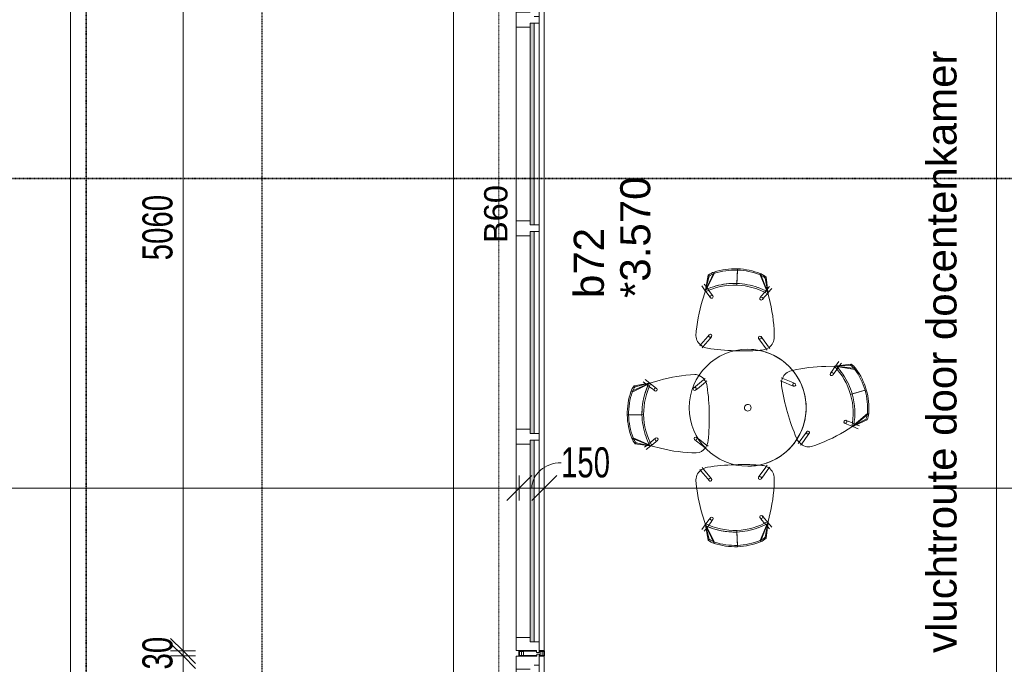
# Model space of a CAD drawing. Header units: millimetres. Extents: x -80560 to 110805, y -11020 to 52719.
# Tile 103 of 145: x 65843 to 71740, y 26290 to 30148. Entities that reach past the tile are written whole.
import ezdxf

# ---------------------------------------------------------------- set-up
doc = ezdxf.new("R2010")
doc.units = ezdxf.units.MM
for name, pattern in [('CENTER2', [20, 8, -4, 4, -4]), ('DASHDOT2', [8, 4, -2, 0, -2]), ('DASHED2-1', [3, 2, -1])]:
    doc.linetypes.add(name, pattern=pattern)
for name, color, linetype, lineweight in [('A-ANNO-DIMS', 211, 'Continuous', 9), ('A-ANNO-DIMS-100', 211, 'Continuous', 9), ('A-ANNO-NOTE', 131, 'Continuous', 18), ('A-DETL-GENF', 92, 'Continuous', 18), ('A-DOOR', 31, 'Continuous', 18), ('A-FLOR-OVHD', 1, 'DASHED2-1', 18), ('A-GLAZ', 151, 'Continuous', 18), ('A-GLAZ-IDEN', 152, 'Continuous', 18), ('A-WALL', 113, 'Continuous', 35), ('A-WALL-PATT', 111, 'Continuous', 35), ('G-ANNO-SYMB', 111, 'Continuous', 9), ('G-ANNO-TEXT', 231, 'Continuous', 9), ('I-FURN', 30, 'Continuous', 18), ('I-WALL', 2, 'Continuous', 18), ('S-GRID', 1, 'Continuous', 9)]:
    doc.layers.add(name, color=color, linetype=linetype, lineweight=lineweight)
doc.styles.add('Arial', font='arial.ttf', dxfattribs={"height": 180})
doc.styles.add('Arial_1', font='arial.ttf', dxfattribs={"height": 140})
doc.styles.add('Arial_5', font='arial.ttf', dxfattribs={"width": 0.7, "height": 180})
doc.dimstyles.new('n3o_1_8', dxfattribs={"dimscale": 304.8, "dimtxt": 183.646692, "dimasz": 0.492126, "dimexe": 0.246063, "dimexo": 0.0625, "dimgap": 0.032808, "dimtad": 1, "dimdec": 0, "dimdsep": 46, "dimtxsty": 'Arial_5', "dimblk1": 'OBLIQUE', "dimblk2": 'OBLIQUE', "dimsah": 1, "dimcen": 0.09, "dimdle": 0.246063, "dimazin": 0, "dimtfac": 1, "dimtdec": 4, "dimtix": 1, "dimtmove": 0, "dimatfit": 3, "dimfxl": 0.246063, "dimfxlon": 1, "dimtvp": 1, "dimtolj": 1, "dimtzin": 0, "dimarcsym": 2})
doc.dimstyles.new('n3o_1_8_1', dxfattribs={"dimscale": 304.8, "dimtxt": 183.646692, "dimasz": 0.492126, "dimexe": 0.246063, "dimexo": 0.0625, "dimgap": 0.032808, "dimtad": 1, "dimdec": 0, "dimdsep": 46, "dimtxsty": 'Arial_5', "dimblk1": 'OBLIQUE', "dimblk2": 'OBLIQUE', "dimsah": 1, "dimcen": 0.09, "dimdle": 0.246063, "dimazin": 0, "dimtfac": 1, "dimtdec": 4, "dimtix": 1, "dimtmove": 1, "dimatfit": 3, "dimfxl": 0.246063, "dimfxlon": 1, "dimtvp": 1, "dimtolj": 1, "dimtzin": 0, "dimarcsym": 2})
doc.dimstyles.new('n3o_1_8_3', dxfattribs={"dimscale": 304.8, "dimtxt": 183.646692, "dimasz": 0.492126, "dimexe": 0.246063, "dimexo": 0.0625, "dimgap": 0.032808, "dimtad": 1, "dimdec": 0, "dimdsep": 46, "dimtxsty": 'Arial_5', "dimblk1": 'OBLIQUE', "dimblk2": 'OBLIQUE', "dimsah": 1, "dimcen": 0.09, "dimdle": 0.246063, "dimazin": 0, "dimtfac": 1, "dimtdec": 4, "dimtix": 1, "dimtmove": 0, "dimatfit": 3, "dimfxl": 0.246063, "dimfxlon": 1, "dimtvp": 1, "dimtolj": 1, "dimtzin": 0, "dimarcsym": 2})
pattern_1 = [(3e-13, (68834.82, 30217.397), (-2e-13, 50), [])]

# ---------------------------------------------------------------- blocks, each defined once
blk = doc.blocks.new('32_n3o_raam_h1xb4 - 90x139_25_M_1740x5080-33465252-DO_03 derde verdieping')
at = {"layer": 'A-GLAZ'}
for p, q in [((-2540, 45), (-2540, 28)), ((-2475, 45), (-2540, 45)), ((-2540, 28), (-2528, 28)), ((-2528, 28), (-2528, -94)), ((-2475, 15), (-2475, 45)), ((-2475, 45), (-1268, 45)), ((-1228, 45), (-1268, 45)), ((-1268, 45), (-1268, 15)), ((-1228, 15), (-1228, 45)), ((-1228, 45), (-20, 45)), ((20, 45), (-20, 45)), ((-20, 45), (-20, 15)), ((20, 15), (20, 45)), ((20, 45), (1228, 45)), ((1268, 45), (1228, 45)), ((1228, 45), (1228, 15)), ((1268, 15), (1268, 45)), ((1268, 45), (2475, 45)), ((2540, 45), (2475, 45)), ((2475, 45), (2475, 15)), ((2528, -94), (2528, 28)), ((2528, 28), (2540, 28)), ((2540, 28), (2540, 45)), ((-2450, -94), (-2450, -9)), ((-1293, -9), (-1293, -94)), ((-1203, -94), (-1203, -9)), ((-45, -9), (-45, -94)), ((45, -94), (45, -9)), ((1203, -9), (1203, -94)), ((1293, -94), (1293, -9)), ((2450, -9), (2450, -94)), ((-2528, -94), (-2450, -94)), ((-1293, -94), (-2450, -94)), ((-1293, -94), (-1203, -94)), ((-45, -94), (-1203, -94)), ((-45, -94), (45, -94)), ((1203, -94), (45, -94)), ((1203, -94), (1293, -94)), ((2450, -94), (1293, -94)), ((2450, -94), (2528, -94))]:
    blk.add_line(p, q, dxfattribs=at)
blk = doc.blocks.new('30_n3o_raam_vast - 24mm_60min-33018468-DO_03 derde verdieping')
at = {"layer": 'A-DOOR'}
blk.add_hatch(color=256, dxfattribs=at).paths.add_polyline_path([(-1208, 24), (-1208, 0), (0, 0), (0, 24), (-875.4, 24)], flags=0)
for p, q in [((0, 24), (-1208, 24)), ((-1208, 24), (-1208, 0)), ((-1208, 0), (0, 0)), ((0, 0), (0, 24))]:
    blk.add_line(p, q, dxfattribs=at)
blk = doc.blocks.new('30_n3o_raam_vast - 24mm_60min-33018458-DO_03 derde verdieping')
at = {"layer": 'A-DOOR'}
blk.add_hatch(color=256, dxfattribs=at).paths.add_polyline_path([(-1021, 24), (-1207, 24), (-1207, 0), (0, 0), (0, 24), (-433.7, 24)], flags=0)
for p, q in [((0, 24), (-1207, 24)), ((-1207, 24), (-1207, 0)), ((-1207, 0), (0, 0)), ((0, 0), (0, 24))]:
    blk.add_line(p, q, dxfattribs=at)
blk = doc.blocks.new('32_n3o_raam_h1xb2 - 90x139_25_M_1740x2580_60-33466110-DO_03 derde verdieping')
at = {"layer": 'A-GLAZ'}
for p, q in [((-1290, 45), (-1290, 30)), ((-1225, 45), (-1290, 45)), ((-1290, 30), (-1278, 30)), ((-1278, 30), (-1278, -94)), ((-1225, 15), (-1225, 45)), ((-1225, 45), (-20, 45)), ((20, 45), (-20, 45)), ((-20, 45), (-20, 15)), ((20, 15), (20, 45)), ((20, 45), (1225, 45)), ((1290, 45), (1225, 45)), ((1225, 45), (1225, 15)), ((1278, -94), (1278, 30)), ((1278, 30), (1290, 30)), ((1290, 30), (1290, 45)), ((-1200, -94), (-1200, -9)), ((-45, -9), (-45, -94)), ((45, -94), (45, -9)), ((1200, -9), (1200, -94)), ((-1278, -94), (-1200, -94)), ((-45, -94), (-1200, -94)), ((-45, -94), (45, -94)), ((1200, -94), (45, -94)), ((1200, -94), (1278, -94))]:
    blk.add_line(p, q, dxfattribs=at)
blk = doc.blocks.new('82_FU_EHA_Small table-4 chairs - 3D-V221-DO_03 derde verdieping')
at = {"layer": 'I-FURN'}
for p, q in [((-106.5, 710.4), (-82.2, 625.8)), ((115, 623.2), (33.8, 717.3)), ((34.3, 725.3), (108, 634.7)), ((68.5, 708.1), (72.4, 715.1)), ((68.5, 708.1), (115, 623.2)), ((115, 623.2), (72.4, 715.1)), ((-104.3, 702.7), (-79.5, 616.2)), ((101.8, 651.8), (99.3, 645.8)), ((108.8, 669), (101.8, 651.8)), ((112.1, 629.5), (125.4, 662.2)), ((-260.9, 619.1), (-253.9, 615.2)), ((-260.9, 619.1), (-248, 518.9)), ((-253.9, 615.2), (-248, 518.9)), ((-248.2, 532.4), (-233.8, 648.3)), ((-229.1, 641.8), (-248, 518.9)), ((80.7, 600.5), (75.8, 588.3)), ((91.2, 626.1), (81.1, 601.3)), ((95.3, 636.1), (91.2, 626.1)), ((92.4, 581.5), (97.4, 593.7)), ((99.1, 645.3), (95.3, 636.1)), ((97.4, 593.7), (109.8, 623.8)), ((108, 634.7), (115, 623.2)), ((115, 623.2), (108, 634.7)), ((108, 634.7), (109.9, 631.6)), ((109.8, 623.8), (110.9, 626.6)), ((109.9, 631.6), (115, 623.2)), ((142.1, 578.8), (115, 623.2)), ((115, 623.2), (142.1, 578.8)), ((-277.5, 546.4), (-248.9, 525.9)), ((-252.1, 550.3), (-267, 561)), ((-239.3, 541.1), (-252.1, 550.3)), ((-248, 518.9), (-248.2, 532.4)), ((-248.2, 532.4), (-248, 518.9)), ((-248.1, 526.2), (-248.2, 532.4)), ((-229.5, 534), (-238.2, 540.3)), ((-207.7, 518.4), (-229.5, 534)), ((-248, 518.9), (-248.1, 526.2)), ((-248, 518.9), (-247.4, 466.9)), ((-247.4, 466.9), (-248, 518.9)), ((-246.1, 523.8), (-243.9, 522.3)), ((-243.9, 522.3), (-217.4, 503.2)), ((-217.4, 503.2), (-206.8, 495.6)), ((-196.3, 510.2), (-206.9, 517.9)), ((164.5, 360.2), (153.8, 367.8)), ((215.5, 323.5), (164.5, 360.2)), ((143.3, 353.2), (154, 345.5)), ((154, 345.5), (205.2, 308.7)), ((206.1, 308.1), (214.1, 302.4)), ((224.6, 317), (218.4, 321.4)), ((-150.4, 269.7), (-175.1, 209.4)), ((-152.8, 216.3), (-133.7, 262.9)), ((-145.4, 281.9), (-150.4, 269.7)), ((-133.7, 262.9), (-128.7, 275)), ((-175.5, 208.3), (-178.4, 201.2)), ((-161.8, 194.4), (-158, 203.5)), ((-157.6, 204.5), (-153.2, 215.4)), ((-802.3, 77.3), (-693.4, 119.2)), ((-680.3, 122.4), (-794.9, 74.3)), ((-680.3, 122.4), (-780.6, 110.6)), ((-680.3, 122.4), (-775.1, 104.7)), ((-711.7, 118.7), (-725.7, 130.6)), ((-714.1, 144.3), (-687.2, 121.5)), ((-699.6, 108.5), (-711.7, 118.7)), ((-693.4, 119.2), (-680.3, 122.4)), ((-680.3, 122.4), (-693.4, 119.2)), ((-693.4, 119.2), (-687.3, 120.7)), ((-687.3, 120.7), (-680.3, 122.4)), ((-684.6, 119.3), (-682.5, 117.6)), ((-629.6, 134.4), (-680.3, 122.4)), ((-680.3, 122.4), (-629.6, 134.4)), ((-414.9, 87.9), (-364.2, 125)), ((-361.4, 127.1), (-355.2, 131.7)), ((361.4, 127.1), (355.2, 131.7)), ((414.9, 87.9), (362.3, 126.5)), ((680.3, 122.4), (629.6, 134.4)), ((629.6, 134.4), (680.3, 122.4)), ((794.9, 74.3), (680.3, 122.4)), ((775.1, 104.7), (680.3, 122.4)), ((680.3, 122.4), (693.4, 119.2)), ((780.6, 110.6), (680.3, 122.4)), ((693.4, 119.2), (680.3, 122.4)), ((680.3, 122.4), (687.3, 120.7)), ((684.6, 119.3), (682.5, 117.6)), ((714.1, 144.3), (687.2, 121.5)), ((687.3, 120.7), (693.4, 119.2)), ((693.4, 119.2), (802.3, 77.3)), ((699.6, 108.5), (711.7, 118.7)), ((711.7, 118.7), (725.7, 130.6)), ((-775.1, 104.7), (-780.6, 110.6)), ((-690.4, 100.7), (-698.6, 107.6)), ((-670, 83.3), (-690.4, 100.7)), ((-682.5, 117.6), (-658.8, 97.4)), ((-659.3, 74.2), (-669.3, 82.7)), ((-657.7, 96.5), (-647.7, 88)), ((-425.4, 80.1), (-414.9, 87.9)), ((-404.2, 73.4), (-414.8, 65.6)), ((-353.4, 110.7), (-404.2, 73.4)), ((-344.5, 117.1), (-352.5, 111.3)), ((344.5, 117.1), (352.5, 111.3)), ((353.4, 110.7), (404.2, 73.4)), ((404.2, 73.4), (414.8, 65.6)), ((425.4, 80.1), (414.9, 87.9)), ((657.7, 96.5), (647.7, 88)), ((682.5, 117.6), (658.8, 97.4)), ((659.3, 74.2), (669.3, 82.7)), ((670, 83.3), (690.4, 100.7)), ((690.4, 100.7), (698.6, 107.6)), ((780.6, 110.6), (775.1, 104.7)), ((-743.9, -64.4), (-831.8, -61.3)), ((-733.9, -64.7), (-823.9, -61.6)), ((823.9, -61.6), (733.9, -64.7)), ((831.8, -61.3), (743.9, -64.4)), ((-706.5, -251.1), (-812.2, -201.5)), ((-804.6, -199.1), (-693.6, -255.2)), ((-793.1, -236), (-787.2, -230.6)), ((-693.6, -255.2), (-787.2, -230.6)), ((-710.9, -239.1), (-702.2, -232.8)), ((-702.2, -232.8), (-680.6, -216.9)), ((-669.2, -230.9), (-695.5, -250.2)), ((-679.9, -216.4), (-669.3, -208.6)), ((-658.7, -223.1), (-669.2, -230.9)), ((-426.2, -239.7), (-436.4, -231)), ((-424.8, -217.3), (-414.8, -225.8)), ((-414.8, -225.8), (-366.7, -266.6)), ((414.8, -225.8), (366.7, -266.6)), ((424.8, -217.3), (414.8, -225.8)), ((426.4, -239.5), (436.4, -231)), ((658.7, -223.1), (669.2, -230.9)), ((669.2, -230.9), (695.5, -250.2)), ((679.9, -216.4), (669.3, -208.6)), ((702.2, -232.8), (680.6, -216.9)), ((693.6, -255.2), (804.6, -199.1)), ((787.2, -230.6), (693.6, -255.2)), ((710.9, -239.1), (702.2, -232.8)), ((812.2, -201.5), (706.5, -251.1)), ((787.2, -230.6), (793.1, -236)), ((-793.1, -236), (-693.6, -255.2)), ((-739.6, -260.2), (-724.6, -249.2)), ((-700.5, -253.8), (-728.9, -274.7)), ((-724.6, -249.2), (-710.9, -239.1)), ((-693.6, -255.2), (-706.5, -251.1)), ((-706.5, -251.1), (-693.6, -255.2)), ((-703.1, -252.2), (-706.5, -251.1)), ((-693.6, -255.2), (-703.1, -252.2)), ((-695.5, -250.2), (-697.9, -252)), ((-693.6, -255.2), (-644, -270.7)), ((-644, -270.7), (-693.6, -255.2)), ((-378.5, -280.1), (-426.2, -239.7)), ((-370, -287.4), (-375.8, -282.4)), ((-365.8, -267.3), (-358.4, -273.6)), ((-174.8, -255.7), (-169.9, -261.6)), ((-167.7, -264.3), (-127.9, -313)), ((-154.6, -251.9), (-160.8, -244.3)), ((-113.9, -301.6), (-153.9, -252.7)), ((186.8, -294.2), (185.3, -296.2)), ((223.5, -246), (186.8, -294.2)), ((199.6, -307.1), (239.1, -255.2)), ((230.1, -237.3), (224.2, -245.1)), ((240.3, -253.7), (243.1, -250)), ((243.1, -250), (244.4, -248.2)), ((365.8, -267.3), (358.4, -273.6)), ((370, -287.4), (375.8, -282.4)), ((378.5, -280.1), (426.4, -239.5)), ((644, -270.7), (693.6, -255.2)), ((693.6, -255.2), (644, -270.7)), ((693.6, -255.2), (793.1, -236)), ((706.5, -251.1), (693.6, -255.2)), ((693.6, -255.2), (706.5, -251.1)), ((703.1, -252.2), (693.6, -255.2)), ((695.5, -250.2), (697.9, -252)), ((700.5, -253.8), (728.9, -274.7)), ((706.5, -251.1), (703.1, -252.2)), ((724.6, -249.2), (710.9, -239.1)), ((739.6, -260.2), (724.6, -249.2)), ((-127.9, -313), (-119.6, -323.1)), ((-105.6, -311.7), (-113.9, -301.6)), ((185.3, -296.2), (177.4, -306.6)), ((191.7, -317.5), (199.6, -307.1)), ((-162.9, -529.9), (-148.2, -579.8)), ((-148.2, -579.8), (-162.9, -529.9)), ((229.5, -573.1), (242.4, -522.7)), ((242.4, -522.7), (229.5, -573.1)), ((-147, -586.7), (-168.3, -614.8)), ((-148.2, -579.8), (-130.8, -679.6)), ((-148.2, -579.8), (-94.1, -691.8)), ((-125.3, -673.9), (-148.2, -579.8)), ((-144.4, -592.8), (-148.2, -579.8)), ((-148.2, -579.8), (-144.4, -592.8)), ((-145.4, -589.3), (-148.2, -579.8)), ((-144.4, -592.8), (-145.4, -589.3)), ((-143.3, -581.8), (-145.1, -584.2)), ((-123.5, -555.9), (-143.3, -581.8)), ((-132.5, -597.4), (-126, -588.8)), ((-126, -588.8), (-110.5, -568.5)), ((-115.6, -545.4), (-123.5, -555.9)), ((-109.2, -566.8), (-101.3, -556.3)), ((179.4, -686.9), (229.5, -573.1)), ((181.7, -551.3), (190, -561.4)), ((226.1, -586.2), (182.3, -694.3)), ((190.6, -562.1), (207.6, -582.9)), ((204, -550), (195.7, -539.9)), ((224.6, -575.2), (204, -550)), ((207.6, -582.9), (214.4, -591.2)), ((210.2, -667.6), (229.5, -573.1)), ((216, -673.2), (229.5, -573.1)), ((226.3, -577.3), (224.6, -575.2)), ((229.5, -573.1), (226.1, -586.2)), ((226.1, -586.2), (229.5, -573.1)), ((227.7, -580.1), (226.1, -586.2)), ((229.5, -573.1), (227.7, -580.1)), ((250.9, -607.3), (228.5, -580)), ((-154, -625.7), (-142.8, -610.9)), ((-96.7, -699.3), (-144.4, -592.8)), ((-142.8, -610.9), (-132.5, -597.4)), ((43.1, -713.4), (41.5, -623.4)), ((43.2, -721.4), (41.7, -633.4)), ((215.3, -592.2), (225.3, -604.4)), ((225.3, -604.4), (236.9, -618.7)), ((-125.3, -673.9), (-130.8, -679.6)), ((216, -673.2), (210.2, -667.6))]:
    blk.add_line(p, q, dxfattribs=at)
for centre, radius, start, end in [((10.8, 308.7), 418.4, 106.27764, 125.76574), ((7.2, 307.7), 418.4, 86.28258, 105.77068), ((7.2, 307.7), 410.4, 86.28258, 105.76574), ((27.8, 624.5), 93, 64.00185, 86.28258), ((27.8, 624.5), 101, 63.76574, 86.28258), ((10.8, 308.7), 410.4, 106.28258, 125.76574), ((-174.8, 566.3), 101, 125.76574, 148.49994), ((-174.8, 566.3), 93, 125.76574, 148.28258), ((35.6, 222.2), 410.4, 106.28258, 133.71456), ((35.6, 222.2), 420.4, 106.27644, 123.72866), ((35.6, 222.2), 420.4, 106.27644, 123.72866), ((35.6, 222.2), 420.4, 106.27644, 123.72866), ((32, 221.2), 420.4, 79.73994, 105.77188), ((32, 221.2), 420.4, 79.73994, 105.77188), ((32, 221.2), 420.4, 79.73994, 105.77188), ((32, 221.2), 410.4, 78.33376, 105.76574), ((84.1, 584.9), 9, 16.02416, 196.02416), ((35.6, 222.2), 420.4, 123.8763, 132.31124), ((35.6, 222.2), 420.4, 123.8763, 132.31124), ((35.6, 222.2), 420.4, 123.8763, 132.31124), ((84.1, 584.9), 9, 196.02416, 16.02416), ((-633.8, 105.6), 908.8, 17.67313, 31.37475), ((-633.8, 105.6), 908.8, 17.67313, 31.37475), ((-201.5, 502.9), 9, 16.02416, 196.02416), ((-201.5, 502.9), 9, 196.02416, 16.02416), ((661.3, 477.6), 908.8, 180.67357, 193.29801), ((661.3, 477.6), 908.8, 180.67357, 193.29801), ((148.6, 360.5), 9, 16.02416, 196.02416), ((148.6, 360.5), 9, 196.02416, 16.02416), ((161.5, 365.4), 72.5, 315.18848, 12.85984), ((161.5, 365.4), 72.5, 315.18848, 12.85984), ((0, 0), 350, 360, 180), ((0, 0), 350, 0, 180), ((151.1, 367.8), 81.7, 295.72347, 319.10221), ((151.1, 367.8), 81.7, 295.72347, 319.10221), ((661.3, 477.6), 908.8, 193.29801, 194.37519), ((661.3, 477.6), 908.8, 193.29801, 194.37519), ((-150.6, 275.8), 72.5, 199.18848, 256.85984), ((-150.6, 275.8), 72.5, 199.18848, 256.85984), ((-137.1, 278.5), 9, 157.73368, 196.02416), ((-137.1, 278.5), 9, 196.02416, 16.02416), ((-137.1, 278.5), 9, 136.02416, 157.73368), ((-137.1, 278.5), 9, 16.02416, 136.02416), ((-337, 1493.7), 1307.6, 279.10221, 286.25653), ((-337, 1493.7), 1307.6, 279.10221, 286.25653), ((-326.8, 1496.7), 1307.6, 285.79179, 292.94611), ((-326.8, 1496.7), 1307.6, 285.79179, 292.94611), ((151.1, 367.8), 81.7, 293.19836, 295.72347), ((151.1, 367.8), 81.7, 293.19836, 295.72347), ((-143.1, 283.3), 81.7, 252.94611, 279.10221), ((-143.1, 283.3), 81.7, 252.94611, 279.10221), ((-323.8, -81.1), 410.4, 150.28544, 177.71742), ((-323.8, -81.1), 420.4, 151.68876, 160.1237), ((-323.8, -81.1), 420.4, 151.68876, 160.1237), ((-323.8, -81.1), 420.4, 151.68876, 160.1237), ((-420.2, -749.9), 908.8, 89.62481, 103.32643), ((-420.2, -749.9), 908.8, 89.62481, 103.32643), ((-420.8, 86.6), 72.5, 27.14016, 84.81152), ((-420.8, 86.6), 72.5, 27.14016, 84.81152), ((-426.3, 77.5), 81.7, 4.89779, 31.05389), ((-426.3, 77.5), 81.7, 4.89779, 31.05389), ((426.3, 77.5), 81.7, 148.94611, 175.10221), ((426.3, 77.5), 81.7, 148.94611, 175.10221), ((420.8, 86.6), 72.5, 95.18848, 152.85984), ((420.8, 86.6), 72.5, 95.18848, 152.85984), ((420.2, -749.9), 908.8, 76.67357, 90.37519), ((420.2, -749.9), 908.8, 76.67357, 90.37519), ((323.8, -81.1), 410.4, 2.28258, 29.71456), ((323.8, -81.1), 420.4, 19.8763, 28.31124), ((323.8, -81.1), 420.4, 19.8763, 28.31124), ((323.8, -81.1), 420.4, 19.8763, 28.31124), ((-413.7, -77.9), 418.4, 158.23426, 177.72236), ((-413.7, -77.9), 410.4, 158.23426, 177.71742), ((-708.6, 39.8), 101, 135.50006, 158.23426), ((-708.6, 39.8), 93, 135.71742, 158.23426), ((-323.8, -81.1), 420.4, 160.27134, 177.72356), ((-323.8, -81.1), 420.4, 160.27134, 177.72356), ((-323.8, -81.1), 420.4, 160.27134, 177.72356), ((-653.5, 81.1), 9, 87.97584, 267.97584), ((-653.5, 81.1), 9, 267.97584, 87.97584), ((-420.1, 72.9), 9, 87.97584, 267.97584), ((-420.1, 72.9), 9, 267.97584, 87.97584), ((-1647.7, -27.1), 1307.6, 4.03895, 4.89779), ((-1647.7, -27.1), 1307.6, 4.03895, 4.89779), ((-1647.7, -27.1), 1307.6, 357.91246, 4.03895), ((-1647.7, -27.1), 1307.6, 357.91246, 4.03895), ((1647.7, -27.1), 1307.6, 175.96105, 182.08754), ((1647.7, -27.1), 1307.6, 175.96105, 178.67937), ((1647.7, -27.1), 1307.6, 175.10221, 175.96105), ((1647.7, -27.1), 1307.6, 175.10221, 175.96105), ((420.1, 72.9), 9, 92.02416, 272.02416), ((420.1, 72.9), 9, 272.02416, 92.02416), ((653.5, 81.1), 9, 92.02416, 272.02416), ((653.5, 81.1), 9, 272.02416, 92.02416), ((323.8, -81.1), 420.4, 2.27644, 19.72866), ((323.8, -81.1), 420.4, 2.27644, 19.72866), ((323.8, -81.1), 420.4, 2.27644, 19.72866), ((708.6, 39.8), 93, 21.76574, 44.28258), ((708.6, 39.8), 101, 21.76574, 44.49994), ((413.7, -77.9), 410.4, 2.28258, 21.76574), ((413.7, -77.9), 418.4, 2.27764, 21.76574), ((0, 0), 350, 180, 360), ((0, 0), 20, 63.54578, 180), ((0, 0), 20, 180, 240), ((0, 0), 20, 360, 60), ((1647.7, -27.1), 1307.6, 178.67937, 182.08754), ((0, 0), 350, 180, 360), ((0, 0), 20, 243.54578, 360), ((-413.6, -74.2), 418.4, 178.22932, 197.71742), ((-413.6, -74.2), 410.4, 178.23426, 197.71742), ((-323.7, -77.4), 420.4, 178.22812, 186.51043), ((-323.7, -77.4), 420.4, 178.22812, 186.51043), ((-323.7, -77.4), 420.4, 178.22812, 186.95423), ((-323.7, -77.4), 410.4, 178.23426, 205.66624), ((-1648.1, -37.7), 1307.6, 351.05389, 358.20821), ((-1648.1, -37.7), 1307.6, 351.05389, 358.20821), ((-1647.7, -27.1), 1307.6, 357.74347, 357.91246), ((-1647.7, -27.1), 1307.6, 357.74347, 357.91246), ((1647.7, -27.1), 1307.6, 182.08754, 182.25653), ((1647.7, -27.1), 1307.6, 182.08754, 182.25653), ((1648.1, -37.7), 1307.6, 181.79179, 188.94611), ((1648.1, -37.7), 1307.6, 181.79179, 188.94611), ((323.7, -77.4), 410.4, 334.33376, 1.76574), ((323.7, -77.4), 420.4, 335.73994, 1.77188), ((323.7, -77.4), 420.4, 353.48957, 1.77188), ((323.7, -77.4), 420.4, 353.48957, 1.77188), ((413.6, -74.2), 410.4, 342.28258, 1.76574), ((413.6, -74.2), 418.4, 342.28258, 1.77068), ((-323.7, -77.4), 420.4, 186.51633, 204.26006), ((-323.7, -77.4), 420.4, 186.51633, 204.26006), ((-323.7, -77.4), 420.4, 186.95423, 204.26006), ((323.7, -77.4), 420.4, 335.73994, 353.48367), ((323.7, -77.4), 420.4, 335.73994, 353.48367), ((-716, -170.8), 101, 197.71742, 220.23426), ((-716, -170.8), 93, 197.71742, 219.99815), ((-664, -215.9), 9, 87.97584, 267.97584), ((-664, -215.9), 9, 267.97584, 87.97584), ((-430.6, -224.1), 9, 87.97584, 267.97584), ((-430.6, -224.1), 9, 267.97584, 87.97584), ((52.5, -1537.9), 1307.6, 90.79179, 97.94611), ((52.5, -1537.9), 1307.6, 90.79179, 97.94611), ((63.1, -1537.7), 1307.6, 84.10221, 91.25653), ((63.1, -1537.7), 1307.6, 84.10221, 91.25653), ((430.6, -224.1), 9, 92.02416, 272.02416), ((430.6, -224.1), 9, 272.02416, 92.02416), ((664, -215.9), 9, 92.02416, 272.02416), ((664, -215.9), 9, 272.02416, 92.02416), ((716, -170.8), 93, 320.00185, 342.28258), ((716, -170.8), 101, 319.76574, 342.28258), ((-372.6, 596.6), 908.8, 252.62525, 266.32687), ((-372.6, 596.6), 908.8, 252.62525, 266.32687), ((-432.2, -237.8), 72.5, 271.14016, 328.81152), ((-432.2, -237.8), 72.5, 271.14016, 328.81152), ((-437.1, -228.4), 81.7, 324.89779, 351.05389), ((-437.1, -228.4), 81.7, 324.89779, 351.05389), ((-126.3, -318.8), 72.5, 157.00174, 177.85984), ((-126.3, -318.8), 72.5, 157.00174, 177.85984), ((-126.3, -318.8), 72.5, 120.18848, 157.00174), ((-126.3, -318.8), 72.5, 120.18848, 157.00174), ((-116.9, -323.8), 81.7, 97.94611, 124.10221), ((-116.9, -323.8), 81.7, 97.94611, 124.10221), ((189.1, -318.4), 81.7, 57.94611, 84.10221), ((189.1, -318.4), 81.7, 57.94611, 84.10221), ((198.3, -313), 72.5, 55.51548, 61.05163), ((198.3, -313), 72.5, 55.51548, 61.05163), ((198.3, -313), 72.5, 4.18848, 55.51548), ((198.3, -313), 72.5, 4.18848, 55.51548), ((437.1, -228.4), 81.7, 188.94611, 215.10221), ((437.1, -228.4), 81.7, 188.94611, 215.10221), ((432.2, -237.8), 72.5, 211.18848, 268.85984), ((432.2, -237.8), 72.5, 211.18848, 268.85984), ((372.6, 596.6), 908.8, 273.67313, 287.37475), ((372.6, 596.6), 908.8, 273.67313, 287.37475), ((709, -273.7), 908.8, 182.67313, 196.37475), ((709, -273.7), 908.8, 182.67313, 196.37475), ((-112.6, -317.4), 9, 121.02416, 181.02416), ((-112.6, -317.4), 9, 181.02416, 219.31464), ((-112.6, -317.4), 9, 227.97331, 1.02416), ((-112.6, -317.4), 9, 1.02416, 121.02416), ((184.5, -312.1), 9, 1.02416, 181.02416), ((184.5, -312.1), 9, 181.02416, 1.02416), ((-638.1, -297.8), 908.8, 345.67357, 359.37519), ((-638.1, -297.8), 908.8, 345.67357, 359.37519), ((36, -213), 410.4, 243.33376, 270.76574), ((-108.4, -550.9), 9, 1.02416, 181.02416), ((-108.4, -550.9), 9, 181.02416, 1.02416), ((32.3, -213.1), 410.4, 271.28258, 298.71456), ((32.3, -213.1), 420.4, 288.8763, 297.31124), ((32.3, -213.1), 420.4, 288.8763, 297.31124), ((32.3, -213.1), 420.4, 288.8763, 297.31124), ((188.7, -545.6), 9, 1.02416, 181.02416), ((188.7, -545.6), 9, 181.02416, 1.02416), ((36, -213), 420.4, 244.73994, 262.48367), ((36, -213), 420.4, 244.73994, 262.48367), ((36, -213), 420.4, 244.73994, 270.77188), ((36, -213), 420.4, 262.48957, 270.77188), ((36, -213), 420.4, 262.48957, 270.77188), ((32.3, -213.1), 420.4, 271.27644, 288.72866), ((32.3, -213.1), 420.4, 271.27644, 288.72866), ((32.3, -213.1), 420.4, 271.27644, 288.72866), ((-64.3, -603.7), 101, 228.76574, 251.28258), ((-64.3, -603.7), 93, 229.00185, 251.28258), ((37.6, -303), 418.4, 251.28258, 270.77068), ((37.6, -303), 410.4, 251.28258, 270.76574), ((33.9, -303.1), 410.4, 271.28258, 290.76574), ((33.9, -303.1), 418.4, 271.27764, 290.76574), ((146.5, -599.9), 93, 290.76574, 313.28258), ((146.5, -599.9), 101, 290.76574, 313.49994)]:
    blk.add_arc(centre, radius, start, end, dxfattribs=at)
blk = doc.blocks.new('01_n3o_symbool_lijn_met_tekst - brandwerend_B60-31177822-DO_03 derde verdieping')
at = {"layer": 'A-DETL-GENF', "color": 3, "linetype": 'DASHDOT2'}
blk.add_line((0, 0), (11470, 0), dxfattribs=at)
blk = doc.blocks.new('DIMBLOCK243-DO_03 derde verdieping')
at = {"layer": 'A-ANNO-DIMS-100'}
for p, q in [((53494.8, 27344.9), (53569.8, 27419.9)), ((53494.8, 27419.9), (53494.8, 27269.9)), ((53494.8, 27344.9), (53494.8, 27419.9)), ((68834.8, 27344.9), (68909.8, 27419.9)), ((68834.8, 27419.9), (68834.8, 27269.9)), ((68834.8, 27344.9), (68834.8, 27419.9)), ((53494.8, 27344.9), (53419.8, 27269.9)), ((53494.8, 27344.9), (68834.8, 27344.9)), ((68834.8, 27344.9), (68759.8, 27269.9))]:
    blk.add_line(p, q, dxfattribs=at)
at = {"layer": 'A-ANNO-DIMS-100', "color": 0, "insert": (60924.7, 27588.6), "char_height": 180, "width": 576.368, "attachment_point": 1, "line_spacing_factor": 0.941778, "style": 'Arial_5'}
blk.add_mtext('15340', dxfattribs=at)
blk = doc.blocks.new('_Oblique')
at = {"color": 0, "linetype": 'ByBlock', "lineweight": -2}
blk.add_line((-0.5, -0.5), (0.5, 0.5), dxfattribs=at)
blk = doc.blocks.new('DIMBLOCK244-DO_03 derde verdieping')
at = {"layer": 'A-ANNO-DIMS-100'}
for p, q in [((68834.8, 27344.9), (68909.8, 27419.9)), ((68834.8, 27419.9), (68834.8, 27269.9)), ((68834.8, 27344.9), (68834.8, 27419.9)), ((68984.8, 27344.9), (69059.8, 27419.9)), ((68984.8, 27419.9), (68984.8, 27269.9)), ((68984.8, 27344.9), (68984.8, 27419.9)), ((68834.8, 27344.9), (68759.8, 27269.9)), ((68834.8, 27344.9), (68984.8, 27344.9)), ((68984.8, 27344.9), (68909.8, 27269.9))]:
    blk.add_line(p, q, dxfattribs=at)
blk.add_ellipse((69084.8, 27344.9), major_axis=(175, 0), ratio=0.864414, start_param=1.570796, end_param=3.141593, dxfattribs=at)
at = {"layer": 'A-ANNO-DIMS-100', "color": 0, "insert": (69084.8, 27588.6), "char_height": 180, "width": 345.821, "attachment_point": 1, "line_spacing_factor": 0.941778, "style": 'Arial_5'}
blk.add_mtext('150', dxfattribs=at)
blk = doc.blocks.new('DIMBLOCK245-DO_03 derde verdieping')
at = {"layer": 'A-ANNO-DIMS-100'}
for p, q in [((68984.8, 27344.9), (69059.8, 27419.9)), ((68984.8, 27419.9), (68984.8, 27269.9)), ((68984.8, 27344.9), (68984.8, 27419.9)), ((78284.3, 27344.9), (78359.3, 27419.9)), ((78284.3, 27419.9), (78284.3, 27269.9)), ((78284.3, 27344.9), (78284.3, 27419.9)), ((68984.8, 27344.9), (68909.8, 27269.9)), ((68984.8, 27344.9), (78359.3, 27344.9)), ((78284.3, 27344.9), (78209.3, 27269.9))]:
    blk.add_line(p, q, dxfattribs=at)
at = {"layer": 'A-ANNO-DIMS-100', "color": 0, "insert": (73442.4, 27588.6), "char_height": 180, "width": 461.094, "attachment_point": 1, "line_spacing_factor": 0.941778, "style": 'Arial_5'}
blk.add_mtext('9300', dxfattribs=at)
blk = doc.blocks.new('DIMBLOCK576-DO_03 derde verdieping')
at = {"layer": 'A-ANNO-DIMS-100'}
for p, q in [((66821.5, 31430), (66746.5, 31505)), ((66896.5, 31430), (66746.5, 31430)), ((66821.5, 31430), (66821.5, 26370)), ((66821.5, 31430), (66896.5, 31355)), ((66821.5, 31430), (66896.5, 31430)), ((66821.5, 26370), (66746.5, 26445)), ((66896.5, 26370), (66746.5, 26370)), ((66821.5, 26370), (66896.5, 26295)), ((66821.5, 26370), (66896.5, 26370))]:
    blk.add_line(p, q, dxfattribs=at)
at = {"layer": 'A-ANNO-DIMS-100', "color": 0, "insert": (66577.8, 28707.9), "char_height": 180, "width": 461.094, "attachment_point": 1, "rotation": 90, "line_spacing_factor": 0.941778, "style": 'Arial_5'}
blk.add_mtext('5060', dxfattribs=at)
blk = doc.blocks.new('DIMBLOCK577-DO_03 derde verdieping')
at = {"layer": 'A-ANNO-DIMS-100'}
for p, q in [((66821.5, 26370), (66746.5, 26445)), ((66821.5, 26340), (66746.5, 26415)), ((66896.5, 26370), (66746.5, 26370)), ((66821.5, 26370), (66821.5, 26340)), ((66821.5, 26370), (66896.5, 26295)), ((66821.5, 26370), (66896.5, 26370)), ((66896.5, 26340), (66746.5, 26340)), ((66821.5, 26340), (66896.5, 26265)), ((66821.5, 26340), (66896.5, 26340))]:
    blk.add_line(p, q, dxfattribs=at)
at = {"layer": 'A-ANNO-DIMS-100', "color": 0, "insert": (66577.8, 26258.9), "char_height": 180, "width": 230.547, "attachment_point": 1, "rotation": 90, "line_spacing_factor": 0.941778, "style": 'Arial_5'}
blk.add_mtext('30', dxfattribs=at)
blk = doc.blocks.new('DIMBLOCK578-DO_03 derde verdieping')
at = {"layer": 'A-ANNO-DIMS-100'}
for p, q in [((66821.5, 26340), (66746.5, 26415)), ((66896.5, 26340), (66746.5, 26340)), ((66821.5, 26340), (66821.5, 23780)), ((66821.5, 26340), (66896.5, 26265)), ((66821.5, 26340), (66896.5, 26340)), ((66821.5, 23780), (66746.5, 23855)), ((66896.5, 23780), (66746.5, 23780)), ((66821.5, 23780), (66896.5, 23705)), ((66821.5, 23780), (66896.5, 23780))]:
    blk.add_line(p, q, dxfattribs=at)
at = {"layer": 'A-ANNO-DIMS-100', "color": 0, "insert": (66577.8, 24867.9), "char_height": 180, "width": 461.094, "attachment_point": 1, "rotation": 90, "line_spacing_factor": 0.941778, "style": 'Arial_5'}
blk.add_mtext('2560', dxfattribs=at)

msp = doc.modelspace()

# ---------------------------------------------------------------- hatches: boundary and pattern name
at = {"layer": 'A-WALL-PATT', "lineweight": 18}
h = msp.add_hatch(dxfattribs=at)
h.set_pattern_fill('FP_43', color=256, angle=90, style=0, pattern_type=2)
h.set_pattern_definition(pattern_1)
h.paths.add_polyline_path([(68834.8, 22885), (68847.3, 22885), (68847.3, 23780), (68834.8, 23780), (68834.8, 22919.6)], flags=0)
h.paths.add_polyline_path([(68834.8, 26340), (68847.3, 26340), (68847.3, 26370), (68834.8, 26370)], flags=0)
h.paths.add_polyline_path([(68834.8, 31430), (68847.3, 31430), (68847.3, 31460), (68834.8, 31460)], flags=0)
h.paths.add_polyline_path([(68847.3, 34020), (68847.3, 34927.5), (68834.8, 34927.5), (68834.8, 34020)], flags=0)
h.paths.add_polyline_path([(68847.3, 35052.5), (68847.3, 37549.8), (68834.8, 37549.8), (68834.8, 35052.5)], flags=0)
h = msp.add_hatch(dxfattribs=at)
h.set_pattern_fill('FP_43', color=256, angle=90, style=0, pattern_type=2)
h.set_pattern_definition(pattern_1)
h.paths.add_polyline_path([(68847.3, 22872.5), (68859.8, 22872.5), (68859.8, 23780), (68847.3, 23780), (68847.3, 22885)], flags=0)
h.paths.add_polyline_path([(68859.8, 26340), (68859.8, 26370), (68847.3, 26370), (68847.3, 26340)], flags=0)
h.paths.add_polyline_path([(68847.3, 31430), (68859.8, 31430), (68859.8, 31460), (68847.3, 31460)], flags=0)
h.paths.add_polyline_path([(68847.3, 34020), (68859.8, 34020), (68859.8, 34940), (68847.3, 34940), (68847.3, 34917.1)], flags=0)
h.paths.add_polyline_path([(68859.8, 35040), (68859.8, 37537.3), (68847.3, 37537.3), (68847.3, 35040)], flags=0)
h = msp.add_hatch(dxfattribs=at)
h.set_pattern_fill('FP_2', color=256, style=0, pattern_type=2)
h.set_pattern_definition([(60, (24894.82, 0), (-274.963, 158.75), []), (120, (24894.82, 0), (-274.963, -158.75), [])])
h.paths.add_polyline_path([(68900.4, 22860), (68959.8, 22860), (68959.8, 23780), (68954.8, 23780), (68954.8, 23770), (68939.8, 23770), (68939.8, 23780), (68859.8, 23780), (68859.8, 22860)], flags=0)
h.paths.add_polyline_path([(68939.8, 26340), (68939.8, 26350), (68954.8, 26350), (68954.8, 26340), (68959.8, 26340), (68959.8, 26370), (68954.8, 26370), (68954.8, 26360), (68937.8, 26360), (68937.8, 26370), (68859.8, 26370), (68859.8, 26340), (68937.8, 26340)], flags=0)
h.paths.add_polyline_path([(68900.4, 31430), (68937.8, 31430), (68937.8, 31440), (68954.8, 31440), (68954.8, 31430), (68959.8, 31430), (68959.8, 31460), (68954.8, 31460), (68954.8, 31450), (68939.8, 31450), (68939.8, 31460), (68859.8, 31460), (68859.8, 31430)], flags=0)
h.paths.add_polyline_path([(68859.8, 34020), (68939.8, 34020), (68939.8, 34030), (68954.8, 34030), (68954.8, 34020), (68959.8, 34020), (68959.8, 37537.3), (68859.8, 37537.3), (68859.8, 34917.1)], flags=0)
h = msp.add_hatch(dxfattribs=at)
h.set_pattern_fill('FP_43', color=256, angle=90, style=0, pattern_type=2)
h.set_pattern_definition(pattern_1)
h.paths.add_polyline_path([(68959.8, 22760), (68972.3, 22760), (68972.3, 23780), (68959.8, 23780), (68959.8, 22860)], flags=0)
h.paths.add_polyline_path([(68959.8, 26340), (68972.3, 26340), (68972.3, 26370), (68959.8, 26370)], flags=0)
h.paths.add_polyline_path([(68972.3, 31430), (68972.3, 31460), (68959.8, 31460), (68959.8, 31430)], flags=0)
h.paths.add_polyline_path([(68959.8, 34020), (68972.3, 34020), (68972.3, 37462.3), (68959.8, 37462.3), (68959.8, 34250.5)], flags=0)
h = msp.add_hatch(dxfattribs=at)
h.set_pattern_fill('FP_43', color=256, angle=90, style=0, pattern_type=2)
h.set_pattern_definition(pattern_1)
h.paths.add_polyline_path([(68972.3, 22747.5), (68984.8, 22747.5), (68984.8, 23780), (68972.3, 23780), (68972.3, 22753)], flags=0)
h.paths.add_polyline_path([(68972.3, 26340), (68984.8, 26340), (68984.8, 26370), (68972.3, 26370)], flags=0)
h.paths.add_polyline_path([(68984.8, 31430), (68984.8, 31460), (68972.3, 31460), (68972.3, 31430)], flags=0)
h.paths.add_polyline_path([(68984.8, 34020), (68984.8, 37462.3), (68972.3, 37462.3), (68972.3, 34020)], flags=0)

# ---------------------------------------------------------------- linework, layer by layer
at = {"layer": 'A-FLOR-OVHD'}
for p, q in [((66147.8, 22960), (66147.8, 34840)), ((68441.8, 22960), (68441.8, 34840)), ((71692.3, 19170), (71692.3, 32826.2))]:
    msp.add_line(p, q, dxfattribs=at)
at = {"layer": 'A-WALL', "lineweight": 18}
for p, q in [((68847.3, 26370), (68847.3, 26340)), ((68859.8, 26370), (68859.8, 26340)), ((68959.8, 26370), (68959.8, 26340)), ((68972.3, 26370), (68972.3, 26340))]:
    msp.add_line(p, q, dxfattribs=at)
at = {"layer": 'G-ANNO-SYMB', "linetype": 'DASHDOT2', "lineweight": 35}
for p, q in [((66241.3, 48457.5), (66241.3, 9141.8)), ((33828.6, 29198), (90277.4, 29198))]:
    msp.add_line(p, q, dxfattribs=at)
at = {"layer": 'I-WALL'}
for p, q in [((68984.8, 31430), (68984.8, 26370)), ((68834.8, 26370), (68834.8, 26372)), ((68834.8, 26338), (68834.8, 26340)), ((68984.8, 26340), (68984.8, 23780))]:
    msp.add_line(p, q, dxfattribs=at)
at = {"layer": 'I-WALL', "lineweight": 35}
for p, q in [((68937.8, 26370), (68834.8, 26370)), ((68834.8, 26370), (68834.8, 26340)), ((68984.8, 26370), (68954.8, 26370)), ((68984.8, 26340), (68984.8, 26370)), ((68834.8, 26340), (68939.8, 26340)), ((68954.8, 26340), (68984.8, 26340))]:
    msp.add_line(p, q, dxfattribs=at)
at = {"layer": 'S-GRID', "linetype": 'CENTER2', "lineweight": 25}
msp.add_line((67294.8, 4383.3), (67294.8, 52119.1), dxfattribs=at)

# ---------------------------------------------------------------- block references
at = {"layer": 'A-DETL-GENF', "color": 3, "linetype": 'DASHDOT2', "rotation": 90}
msp.add_blockref('01_n3o_symbool_lijn_met_tekst - brandwerend_B60-31177822-DO_03 derde verdieping', (68712.3, 23205), dxfattribs=at)
at = {"layer": 'A-DOOR', "rotation": 269.9999999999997}
for name, p in [('30_n3o_raam_vast - 24mm_60min-33018468-DO_03 derde verdieping', (68900.8, 28920)), ('30_n3o_raam_vast - 24mm_60min-33018468-DO_03 derde verdieping', (68900.8, 27672)), ('30_n3o_raam_vast - 24mm_60min-33018458-DO_03 derde verdieping', (68900.8, 26425))]:
    msp.add_blockref(name, p, dxfattribs=at)
at = {"layer": 'A-GLAZ', "rotation": 269.9999999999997}
for name, p in [('32_n3o_raam_h1xb4 - 90x139_25_M_1740x5080-33465252-DO_03 derde verdieping', (68909.8, 28900)), ('32_n3o_raam_h1xb2 - 90x139_25_M_1740x2580_60-33466110-DO_03 derde verdieping', (68909.8, 25060))]:
    msp.add_blockref(name, p, dxfattribs=at)
at = {"layer": 'I-FURN', "rotation": 269.9999999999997}
msp.add_blockref('82_FU_EHA_Small table-4 chairs - 3D-V221-DO_03 derde verdieping', (70203, 27825.6), dxfattribs=at)

# ---------------------------------------------------------------- texts
at = {"layer": 'A-ANNO-NOTE', "color": 3, "linetype": 'DASHDOT2', "insert": (68624.3, 28810.8), "char_height": 140, "width": 408.861, "attachment_point": 1, "rotation": 90, "style": 'Arial_1'}
msp.add_mtext('B60', dxfattribs=at)
at = {"layer": 'A-GLAZ-IDEN', "lineweight": 9, "char_height": 180, "attachment_point": 1, "rotation": 90, "style": 'Arial'}
for s, insert, width in [('*3.570', (69439.3, 28482.3), 865.822), ('b72', (69161.4, 28482.3), 505.063)]:
    msp.add_mtext(s, dxfattribs=dict(at, insert=insert, width=width))
at = {"layer": 'G-ANNO-TEXT', "color": 7, "insert": (71273.5, 26357.7), "char_height": 180, "width": 4240.927, "attachment_point": 1, "rotation": 90, "style": 'Arial'}
msp.add_mtext('vluchtroute door docentenkamer', dxfattribs=at)

# ---------------------------------------------------------------- dimensions: what is measured, and where the dimension line sits
at = {"layer": 'A-ANNO-DIMS'}
for base, p1, p2, override, picture, middle in [((66821.5, 26370), (66896.5, 31430), (66896.5, 26370), {"dimpost": '<>', "dimfxl": 5060}, 'DIMBLOCK576-DO_03 derde verdieping', (66719.6, 28900)), ((66821.5, 26340), (66896.5, 26370), (66896.5, 26340), {"dimpost": '<>', "dimfxl": 30}, 'DIMBLOCK577-DO_03 derde verdieping', (66719.5, 26355)), ((66821.5, 23780), (66896.5, 26340), (66896.5, 23780), {"dimpost": '<>', "dimfxl": 2560}, 'DIMBLOCK578-DO_03 derde verdieping', (66719.6, 25060))]:
    dim = msp.add_linear_dim(base=base, p1=p1, p2=p2, angle=90, dimstyle='n3o_1_8_3', override=override, dxfattribs=at)
    dim.commit()
    dim.dimension.update_dxf_attribs({"geometry": picture, "text_midpoint": middle})
for base, p1, p2, override, picture, middle in [((68834.8, 27344.9), (53494.8, 27419.9), (68834.8, 27419.9), {"dimpost": '<>', "dimfxl": 15340}, 'DIMBLOCK243-DO_03 derde verdieping', (61164.8, 27446.8)), ((78284.3189632, 27344.8808535), (68984.8189632, 27419.8808535), (78284.3189632, 27419.8808535), {"dimpost": '<>', "dimfxl": 9299.5}, 'DIMBLOCK245-DO_03 derde verdieping', (73634.5689632, 27446.8453834))]:
    dim = msp.add_linear_dim(base=base, p1=p1, p2=p2, dimstyle='n3o_1_8', override=override, dxfattribs=at)
    dim.commit()
    dim.dimension.update_dxf_attribs({"geometry": picture, "text_midpoint": middle})
dim = msp.add_linear_dim(base=(68984.8, 27344.9), p1=(68834.8, 27419.9), p2=(68984.8, 27419.9), dimstyle='n3o_1_8_1', override={"dimpost": '<>', "dimfxl": 150}, dxfattribs=at)
dim.commit()
dim.dimension.update_dxf_attribs({"geometry": 'DIMBLOCK244-DO_03 derde verdieping', "text_midpoint": (69257.7, 27468.6), "dimtype": 160})

doc.saveas('drawing.dxf')
